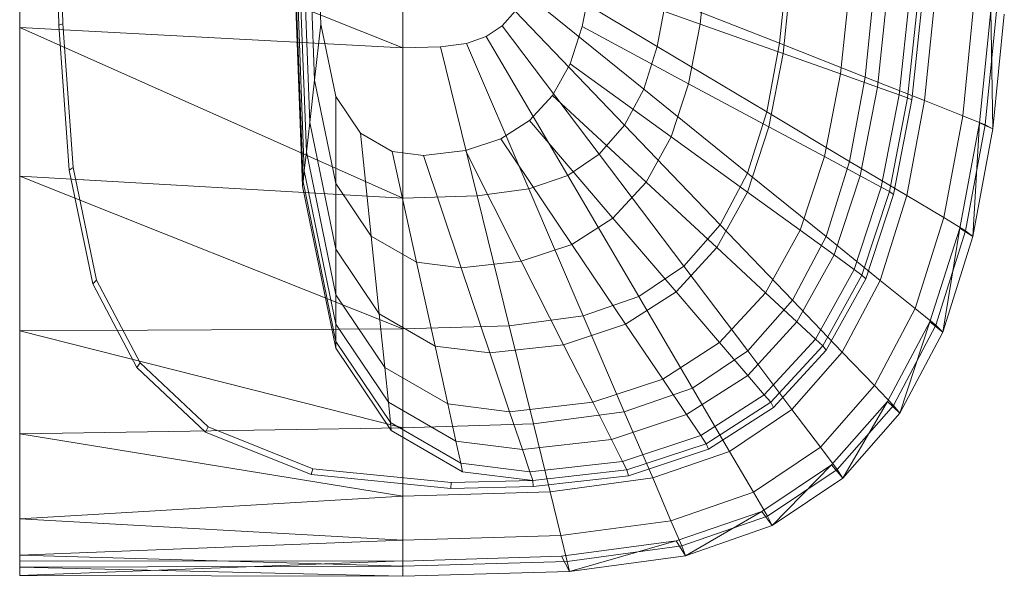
# Model space of a CAD drawing. Header units: metres. Extents: x 391.1 to 427.5, y 12.7 to 29.9.
# Tile 88 of 212: x 408.134 to 408.398, y 20.172 to 20.321. Entities that reach past the tile are written whole.
import ezdxf

# ---------------------------------------------------------------- set-up
doc = ezdxf.new("R2010")
doc.units = ezdxf.units.M
doc.layers.add('02_MOBILIARIO', color=7, linetype='Continuous', lineweight=18)
doc.layers.add('A-DETL-____-MBND', color=7, linetype='Continuous', lineweight=18)

# ---------------------------------------------------------------- blocks, each defined once
blk = doc.blocks.new('Family - Rentamans PS-1-153368-01_CLI_AIRE_PS1')
at = {"layer": 'A-DETL-____-MBND', "color": 253, "true_color": 0xaaaaaa}
for p, q in [((0, 0.36146), (0, 0.00406)), ((0, 0.18276), (0, 0.14702)), ((0, 0.18276), (0.10273, 0.14157)), ((0.01046, 0.14766), (0.00965, 0.18276)), ((0.01159, 0.14801), (0.01079, 0.18276)), ((0.07584, 0.10456), (0.07287, 0.18276)), ((0.07598, 0.10571), (0.07304, 0.18276)), ((0.07689, 0.11374), (0.07426, 0.18276)), ((0.07778, 0.12158), (0.07545, 0.18276)), ((0.07907, 0.13292), (0.07717, 0.18276)), ((0.08078, 0.14793), (0.07945, 0.18276)), ((0.10273, 0.18276), (0.10273, 0.14157)), ((0.07631, 0.10869), (0.074, 0.1695)), ((0.18425, 0.16511), (0.18245, 0.148)), ((0.17092, 0.14201), (0.13724, 0.16214)), ((0.2057, 0.16248), (0.20373, 0.14283)), ((0.20689, 0.1611), (0.20468, 0.14009)), ((0.15302, 0.15847), (0.15084, 0.14729)), ((0.18245, 0.148), (0.15302, 0.15847)), ((0.16731, 0.13056), (0.13541, 0.15634)), ((0.22254, 0.15832), (0.22004, 0.13463)), ((0.2267, 0.13374), (0.22913, 0.15787)), ((0.23263, 0.15653), (0.22995, 0.13111)), ((0.1733, 0.15486), (0.17092, 0.14201)), ((0.20373, 0.14283), (0.1733, 0.15486)), ((0.23859, 0.15548), (0.2358, 0.12902)), ((0.24088, 0.15507), (0.23806, 0.12822)), ((0.24205, 0.15479), (0.23919, 0.12768)), ((0.24258, 0.12746), (0.24532, 0.15469)), ((0.13282, 0.15143), (0.12937, 0.14751)), ((0.16218, 0.12086), (0.13282, 0.15143)), ((0.25282, 0.12342), (0.25575, 0.15263)), ((0.2573, 0.1215), (0.26035, 0.15166)), ((0.25887, 0.12102), (0.26192, 0.15141)), ((0.26089, 0.11987), (0.26035, 0.15166)), ((0.26089, 0.11987), (0.26398, 0.15065)), ((0.01159, 0.14801), (0.01046, 0.14766)), ((0.01437, 0.10952), (0.01159, 0.14801)), ((0.08078, 0.14793), (0.07907, 0.13292)), ((0.08473, 0.12861), (0.08078, 0.14793)), ((0.18245, 0.148), (0.17934, 0.13201)), ((0.20468, 0.14009), (0.18245, 0.148)), ((0, 0.14702), (0, 0.10722)), ((0.10273, 0.14157), (0, 0.14702)), ((0, 0.14702), (0.10273, 0.10137)), ((0.01327, 0.10879), (0.01046, 0.14766)), ((0.12937, 0.14751), (0.12509, 0.14464)), ((0.15537, 0.1131), (0.12937, 0.14751)), ((0.15084, 0.14729), (0.14756, 0.13732)), ((0.17934, 0.13201), (0.15084, 0.14729)), ((0.11983, 0.14281), (0.11281, 0.14187)), ((0.12509, 0.14464), (0.11983, 0.14281)), ((0.11983, 0.14281), (0.13653, 0.10383)), ((0.14692, 0.10743), (0.12509, 0.14464)), ((0.20373, 0.14283), (0.20031, 0.12445)), ((0.2267, 0.13374), (0.20373, 0.14283)), ((0.10273, 0.14157), (0.11281, 0.14187)), ((0.10273, 0.14157), (0.10273, 0.10137)), ((0.11281, 0.14187), (0.12264, 0.10196)), ((0.17092, 0.14201), (0.16731, 0.13056)), ((0.20031, 0.12445), (0.17092, 0.14201)), ((0.20468, 0.14009), (0.20086, 0.12046)), ((0.22004, 0.13463), (0.20468, 0.14009)), ((0.14756, 0.13732), (0.14288, 0.12888)), ((0.17464, 0.11773), (0.14756, 0.13732)), ((0.07907, 0.13292), (0.07778, 0.12158)), ((0.08473, 0.10527), (0.07907, 0.13292)), ((0.17934, 0.13201), (0.17464, 0.11773)), ((0.20086, 0.12046), (0.17934, 0.13201)), ((0.22004, 0.13463), (0.21574, 0.11248)), ((0.22995, 0.13111), (0.22004, 0.13463)), ((0.22251, 0.11118), (0.2267, 0.13374)), ((0.24258, 0.12746), (0.2267, 0.13374)), ((0.16731, 0.13056), (0.16218, 0.12086)), ((0.19515, 0.10805), (0.16731, 0.13056)), ((0.22995, 0.13111), (0.22533, 0.10733)), ((0.22995, 0.13111), (0.2358, 0.12902)), ((0.09137, 0.11877), (0.08473, 0.12861)), ((0.08473, 0.12861), (0.08473, 0.10527)), ((0.14288, 0.12888), (0.13667, 0.12213)), ((0.16795, 0.10565), (0.14288, 0.12888)), ((0.2358, 0.12902), (0.23099, 0.1043)), ((0.23806, 0.12822), (0.23317, 0.10312)), ((0.23919, 0.12768), (0.23426, 0.10233)), ((0.2358, 0.12902), (0.23806, 0.12822)), ((0.23785, 0.10202), (0.24258, 0.12746)), ((0.23806, 0.12822), (0.23919, 0.12768)), ((0.25282, 0.12342), (0.24258, 0.12746)), ((0.20031, 0.12445), (0.19515, 0.10805)), ((0.22251, 0.11118), (0.20031, 0.12445)), ((0.07778, 0.12158), (0.07689, 0.11374)), ((0.08473, 0.08764), (0.07778, 0.12158)), ((0.13667, 0.12213), (0.12897, 0.11719)), ((0.13667, 0.12213), (0.15906, 0.09599)), ((0.24775, 0.09611), (0.25282, 0.12342)), ((0.25202, 0.0933), (0.2573, 0.1215)), ((0.25887, 0.12102), (0.25282, 0.12342)), ((0.25554, 0.09109), (0.2573, 0.1215)), ((0.2573, 0.1215), (0.26089, 0.11987)), ((0.16218, 0.12086), (0.15537, 0.1131)), ((0.18781, 0.09417), (0.16218, 0.12086)), ((0.20086, 0.12046), (0.19509, 0.10294)), ((0.21574, 0.11248), (0.20086, 0.12046)), ((0.25359, 0.09261), (0.25887, 0.12102)), ((0.25554, 0.09109), (0.26089, 0.11987)), ((0.26089, 0.11987), (0.25887, 0.12102)), ((0.09989, 0.11385), (0.09137, 0.11877)), ((0.09137, 0.11877), (0.09423, 0.09119)), ((0.12897, 0.11719), (0.1195, 0.11406)), ((0.12897, 0.11719), (0.14804, 0.08893)), ((0.17464, 0.11773), (0.16795, 0.10565)), ((0.19509, 0.10294), (0.17464, 0.11773)), ((0.07689, 0.11374), (0.07631, 0.10869)), ((0.08473, 0.07545), (0.07689, 0.11374)), ((0.10826, 0.11279), (0.09989, 0.11385)), ((0.09989, 0.11385), (0.10642, 0.08414)), ((0.1195, 0.11406), (0.10826, 0.11279)), ((0.1195, 0.11406), (0.13449, 0.08444)), ((0.10826, 0.11279), (0.1184, 0.08263)), ((0.15536, 0.1131), (0.14692, 0.10743)), ((0.17806, 0.08308), (0.15536, 0.1131)), ((0.21574, 0.11248), (0.20923, 0.09272)), ((0.22533, 0.10733), (0.21574, 0.11248)), ((0.21618, 0.09106), (0.22251, 0.11118)), ((0.23785, 0.10202), (0.22251, 0.11118)), ((0.01437, 0.10952), (0.01327, 0.10879)), ((0.01958, 0.07835), (0.01327, 0.10879)), ((0.02062, 0.07939), (0.01437, 0.10952)), ((0.07631, 0.10869), (0.07598, 0.1057)), ((0.08473, 0.0676), (0.07631, 0.10869)), ((0, 0.10722), (0, 0.06579)), ((0.10273, 0.10137), (0, 0.10722)), ((0, 0.10722), (0.10273, 0.06628)), ((0.07598, 0.10571), (0.07584, 0.10456)), ((0.08473, 0.06296), (0.07598, 0.1057)), ((0.14692, 0.10743), (0.13653, 0.10383)), ((0.14692, 0.10743), (0.16597, 0.07496)), ((0.16795, 0.10565), (0.15906, 0.09599)), ((0.18688, 0.08811), (0.16795, 0.10565)), ((0.19515, 0.10805), (0.18781, 0.09417)), ((0.21618, 0.09106), (0.19515, 0.10805)), ((0.22533, 0.10733), (0.21834, 0.08613)), ((0.23099, 0.1043), (0.22533, 0.10733)), ((0.08473, 0.06117), (0.07584, 0.10456)), ((0.09423, 0.09119), (0.08473, 0.10527)), ((0.08473, 0.10527), (0.08473, 0.08764)), ((0.13653, 0.10383), (0.12264, 0.10196)), ((0.13653, 0.10383), (0.1511, 0.06981)), ((0.23099, 0.1043), (0.22372, 0.08223)), ((0.23317, 0.10312), (0.2258, 0.08073)), ((0.23099, 0.10429), (0.23317, 0.10312)), ((0.23317, 0.10312), (0.23426, 0.10233)), ((0.12264, 0.10196), (0.10273, 0.10137)), ((0.10273, 0.10137), (0.10273, 0.06628)), ((0.12264, 0.10196), (0.13123, 0.06713)), ((0.19509, 0.10294), (0.18688, 0.08811)), ((0.20923, 0.09272), (0.19509, 0.10294)), ((0.23426, 0.10233), (0.22681, 0.07971)), ((0.23071, 0.07931), (0.23785, 0.10202)), ((0.24775, 0.09611), (0.23785, 0.10202)), ((0.15906, 0.09599), (0.14804, 0.08893)), ((0.15906, 0.09599), (0.17596, 0.07625)), ((0.24008, 0.07174), (0.24775, 0.09611)), ((0.25359, 0.09261), (0.24775, 0.09611)), ((0.18781, 0.09417), (0.17806, 0.08308)), ((0.20717, 0.07402), (0.18781, 0.09417)), ((0.20923, 0.09272), (0.19996, 0.07599)), ((0.21834, 0.08613), (0.20923, 0.09272)), ((0.24405, 0.06815), (0.25202, 0.0933)), ((0.24562, 0.06727), (0.25359, 0.09261)), ((0.24746, 0.06542), (0.25202, 0.0933)), ((0.25202, 0.0933), (0.25554, 0.09109)), ((0.25554, 0.09109), (0.25359, 0.09261)), ((0.10642, 0.08414), (0.09423, 0.09119)), ((0.09423, 0.09119), (0.09638, 0.07036)), ((0.20717, 0.07402), (0.21618, 0.09106)), ((0.23071, 0.07931), (0.21618, 0.09106)), ((0.24746, 0.06542), (0.25554, 0.09109)), ((0.09638, 0.07036), (0.08473, 0.08764)), ((0.08473, 0.08764), (0.08473, 0.07545)), ((0.14804, 0.08893), (0.13449, 0.08444)), ((0.14804, 0.08893), (0.16244, 0.06758)), ((0.18688, 0.08811), (0.17596, 0.07625)), ((0.19996, 0.07599), (0.18688, 0.08811)), ((0.21834, 0.08613), (0.20839, 0.06817)), ((0.22372, 0.08223), (0.21834, 0.08613)), ((0.1184, 0.08263), (0.10642, 0.08414)), ((0.10642, 0.08414), (0.11135, 0.0617)), ((0.13449, 0.08444), (0.1184, 0.08263)), ((0.1184, 0.08263), (0.12606, 0.05985)), ((0.13449, 0.08444), (0.14581, 0.06207)), ((0.17806, 0.08308), (0.16597, 0.07496)), ((0.19519, 0.0604), (0.17806, 0.08308)), ((0.22372, 0.08223), (0.21338, 0.06355)), ((0.2258, 0.08073), (0.22372, 0.08223)), ((0.02062, 0.07939), (0.01958, 0.07835)), ((0.03228, 0.05718), (0.02062, 0.07939)), ((0.2258, 0.08073), (0.2153, 0.06177)), ((0.22681, 0.07971), (0.21621, 0.06056)), ((0.22054, 0.06009), (0.23071, 0.07931)), ((0.2258, 0.08073), (0.22681, 0.07971)), ((0.24008, 0.07174), (0.23071, 0.07931)), ((0.03136, 0.05592), (0.01958, 0.07835)), ((0.09788, 0.05596), (0.08473, 0.07545)), ((0.08473, 0.07545), (0.08473, 0.0676)), ((0.16597, 0.07496), (0.1511, 0.06981)), ((0.17596, 0.07625), (0.16244, 0.06758)), ((0.16597, 0.07496), (0.18036, 0.05043)), ((0.17596, 0.07625), (0.18765, 0.06261)), ((0.19996, 0.07599), (0.18765, 0.06261)), ((0.19519, 0.0604), (0.20717, 0.07402)), ((0.20839, 0.06817), (0.19996, 0.07599)), ((0.22054, 0.06009), (0.20717, 0.07402)), ((0.22917, 0.05111), (0.24008, 0.07174)), ((0.24562, 0.06727), (0.24008, 0.07174)), ((0.11135, 0.0617), (0.09638, 0.07036)), ((0.09638, 0.07036), (0.09788, 0.05596)), ((0.1511, 0.06981), (0.13123, 0.06713)), ((0.1511, 0.06981), (0.1621, 0.04411)), ((0.10273, 0.06628), (0, 0.06579)), ((0.08473, 0.06296), (0.08473, 0.0676)), ((0.09884, 0.04668), (0.08473, 0.0676)), ((0.13123, 0.06713), (0.10273, 0.06628)), ((0.10273, 0.06628), (0.10273, 0.03978)), ((0.13123, 0.06713), (0.13772, 0.04082)), ((0.16244, 0.06758), (0.14581, 0.06207)), ((0.16244, 0.06758), (0.17239, 0.05283)), ((0.20839, 0.06817), (0.19518, 0.05382)), ((0.21338, 0.06355), (0.20839, 0.06817)), ((0.2327, 0.04685), (0.24405, 0.06815)), ((0.23426, 0.04581), (0.24562, 0.06727)), ((0.23596, 0.04368), (0.24405, 0.06815)), ((0.24405, 0.06815), (0.24746, 0.06542)), ((0.24562, 0.06727), (0.24746, 0.06542)), ((0, 0.06579), (0, 0.03818)), ((0, 0.06579), (0.10273, 0.03978)), ((0.21338, 0.06355), (0.19963, 0.04862)), ((0.2153, 0.06177), (0.21338, 0.06355)), ((0.23596, 0.04368), (0.24746, 0.06542)), ((0.08473, 0.06117), (0.08473, 0.06296)), ((0.09941, 0.0412), (0.08473, 0.06296)), ((0.09963, 0.03908), (0.08473, 0.06117)), ((0.12606, 0.05985), (0.11135, 0.0617)), ((0.11135, 0.0617), (0.11476, 0.0462)), ((0.14581, 0.06207), (0.12606, 0.05985)), ((0.14581, 0.06207), (0.15363, 0.04662)), ((0.18765, 0.06261), (0.17239, 0.05283)), ((0.18765, 0.06261), (0.19518, 0.05382)), ((0.2153, 0.06177), (0.20135, 0.04662)), ((0.21621, 0.06056), (0.2153, 0.06177)), ((0.12606, 0.05985), (0.13135, 0.04411)), ((0.18036, 0.05043), (0.19519, 0.0604)), ((0.20704, 0.04473), (0.19519, 0.0604)), ((0.21621, 0.06056), (0.20212, 0.04526)), ((0.20704, 0.04473), (0.22054, 0.06009)), ((0.22917, 0.05111), (0.22054, 0.06009)), ((0.03228, 0.05718), (0.03136, 0.05592)), ((0.04977, 0.03861), (0.03136, 0.05592)), ((0.05051, 0.04004), (0.03228, 0.05718)), ((0.11476, 0.0462), (0.09788, 0.05596)), ((0.09788, 0.05596), (0.09884, 0.04668)), ((0.17239, 0.05283), (0.15363, 0.04662)), ((0.17239, 0.05283), (0.17881, 0.04332)), ((0.19518, 0.05382), (0.17881, 0.04332)), ((0.19518, 0.05382), (0.19963, 0.04862)), ((0.18036, 0.05043), (0.1621, 0.04411)), ((0.18036, 0.05043), (0.1903, 0.03348)), ((0.21467, 0.03462), (0.22917, 0.05111)), ((0.22917, 0.05111), (0.23426, 0.04581)), ((0.19963, 0.04862), (0.1826, 0.0377)), ((0.19963, 0.04862), (0.20135, 0.04662)), ((0.11696, 0.0362), (0.09884, 0.04668)), ((0.09884, 0.04668), (0.09941, 0.0412)), ((0.13135, 0.04411), (0.11476, 0.0462)), ((0.11476, 0.0462), (0.11696, 0.0362)), ((0.15363, 0.04662), (0.13135, 0.04411)), ((0.15363, 0.04662), (0.15867, 0.03665)), ((0.20135, 0.04662), (0.18406, 0.03553)), ((0.20212, 0.04526), (0.18466, 0.03406)), ((0.20135, 0.04662), (0.20212, 0.04526)), ((0.21762, 0.02983), (0.2327, 0.04685)), ((0.21918, 0.02865), (0.23426, 0.04581)), ((0.22069, 0.0263), (0.2327, 0.04685)), ((0.2327, 0.04685), (0.23596, 0.04368)), ((0.23426, 0.04581), (0.23596, 0.04368)), ((0.13135, 0.04411), (0.13476, 0.03396)), ((0.1621, 0.04411), (0.13772, 0.04082)), ((0.17881, 0.04332), (0.15867, 0.03665)), ((0.1621, 0.04411), (0.16971, 0.02635)), ((0.17881, 0.04332), (0.1826, 0.0377)), ((0.1903, 0.03348), (0.20704, 0.04473)), ((0.20704, 0.04473), (0.21467, 0.03462)), ((0.22069, 0.0263), (0.23596, 0.04368)), ((0.10273, 0.03978), (0, 0.03818)), ((0.05051, 0.04004), (0.04977, 0.03861)), ((0.07861, 0.02883), (0.05051, 0.04004)), ((0.11825, 0.0303), (0.09941, 0.0412)), ((0.09941, 0.0412), (0.09963, 0.03908)), ((0.13772, 0.04082), (0.10273, 0.03978)), ((0.10273, 0.03978), (0.10273, 0.02147)), ((0.13772, 0.04082), (0.1422, 0.02264)), ((0, 0.03818), (0, 0.01543)), ((0, 0.03818), (0.10273, 0.02147)), ((0.07816, 0.02729), (0.04977, 0.03861)), ((0.11875, 0.02802), (0.09963, 0.03908)), ((0.1826, 0.0377), (0.16165, 0.03076)), ((0.1826, 0.0377), (0.18406, 0.03553)), ((0.13476, 0.03396), (0.11696, 0.0362)), ((0.11696, 0.0362), (0.11825, 0.0303)), ((0.15867, 0.03665), (0.13476, 0.03396)), ((0.15867, 0.03665), (0.16165, 0.03076)), ((0.18406, 0.03553), (0.1628, 0.0285)), ((0.18406, 0.03553), (0.18466, 0.03406)), ((0.19671, 0.02256), (0.21467, 0.03462)), ((0.21467, 0.03462), (0.21918, 0.02865)), ((0.13476, 0.03396), (0.13678, 0.02796)), ((0.18466, 0.03406), (0.16318, 0.02695)), ((0.16971, 0.02635), (0.1903, 0.03348)), ((0.1903, 0.03348), (0.19671, 0.02256)), ((0.13678, 0.02796), (0.11825, 0.0303)), ((0.11825, 0.0303), (0.11875, 0.02802)), ((0.16165, 0.03076), (0.13678, 0.02796)), ((0.16165, 0.03076), (0.1628, 0.0285)), ((0.19894, 0.01737), (0.21762, 0.02983)), ((0.20176, 0.01359), (0.21762, 0.02983)), ((0.21762, 0.02983), (0.22069, 0.0263)), ((0.07861, 0.02883), (0.07816, 0.02729)), ((0.11557, 0.02353), (0.07816, 0.02729)), ((0.11566, 0.02511), (0.07861, 0.02883)), ((0.13755, 0.02565), (0.11875, 0.02802)), ((0.13678, 0.02796), (0.13755, 0.02565)), ((0.1628, 0.0285), (0.13755, 0.02565)), ((0.16318, 0.02695), (0.13769, 0.02408)), ((0.1628, 0.0285), (0.16318, 0.02695)), ((0.2005, 0.0161), (0.21918, 0.02865)), ((0.21918, 0.02865), (0.22069, 0.0263)), ((0.11566, 0.02511), (0.11557, 0.02353)), ((0.13769, 0.02408), (0.11557, 0.02353)), ((0.13755, 0.02565), (0.11566, 0.02511)), ((0.13755, 0.02565), (0.13769, 0.02408)), ((0.16971, 0.02635), (0.1422, 0.02264)), ((0.16971, 0.02635), (0.17461, 0.0149)), ((0.20176, 0.01359), (0.22069, 0.0263)), ((0.10273, 0.02147), (0, 0.01543)), ((0.1422, 0.02264), (0.10273, 0.02147)), ((0.10273, 0.02147), (0.10273, 0.00966)), ((0.1422, 0.02264), (0.14508, 0.01092)), ((0.17461, 0.0149), (0.19671, 0.02256)), ((0.19671, 0.02256), (0.2005, 0.0161)), ((0.17596, 0.00947), (0.19894, 0.01737)), ((0.17751, 0.00814), (0.2005, 0.0161)), ((0.17848, 0.00552), (0.19894, 0.01737)), ((0.19894, 0.01737), (0.20176, 0.01359)), ((0.2005, 0.0161), (0.20176, 0.01359)), ((0, 0.01543), (0, 0.00569)), ((0, 0.01543), (0.10273, 0.00966)), ((0.14508, 0.01092), (0.17461, 0.0149)), ((0.17461, 0.0149), (0.17751, 0.00814)), ((0.17848, 0.00552), (0.20176, 0.01359)), ((0.14508, 0.01092), (0.10273, 0.00966)), ((0.14508, 0.01092), (0.14679, 0.004)), ((0.10273, 0.00966), (0, 0.00569)), ((0.10273, 0.00966), (0.10273, 0.00269)), ((0.14525, 0.00536), (0.17596, 0.00947)), ((0.14679, 0.004), (0.17751, 0.00814)), ((0.14736, 0.00133), (0.17596, 0.00947)), ((0.17596, 0.00947), (0.17848, 0.00552)), ((0.17751, 0.00814), (0.17848, 0.00552)), ((0, 0.00569), (0, 0.00244)), ((0, 0.00569), (0.10273, 0.00269)), ((0.10273, 0.0041), (0.14525, 0.00536)), ((0.14736, 0.00133), (0.14525, 0.00536)), ((0.14736, 0.00133), (0.17848, 0.00552)), ((0, 0.00406), (0.10273, 0.00411)), ((0, 0.00026), (0.10273, 0.00411)), ((0, 0.00026), (0, 0.00406)), ((0.10273, 0.00269), (0, 0.00244)), ((0.10273, 0.0041), (0.10273, 0)), ((0.10273, 0.00269), (0.14679, 0.004)), ((0.10273, 0.00269), (0.10273, 0)), ((0.14679, 0.004), (0.14736, 0.00133)), ((0, 0.00244), (0, 0.00026)), ((0, 0.00244), (0.10273, 0)), ((0, 0.00026), (0.10273, 0)), ((0.10273, 0), (0.14736, 0.00133))]:
    blk.add_line(p, q, dxfattribs=at)
blk = doc.blocks.new('LONDR55-XX_ZZ-ARQ-CAA-M3D-Londres55_ifc-1-01_CLI_AIRE_PS1')
at = {"layer": '02_MOBILIARIO', "color": 253, "lineweight": 18, "true_color": 0xaaaaaa}
blk.add_blockref('Family - Rentamans PS-1-153368-01_CLI_AIRE_PS1', (408.13411, 20.17187), dxfattribs=at)

msp = doc.modelspace()

# ---------------------------------------------------------------- block references
at = {"lineweight": 5}
msp.add_blockref('LONDR55-XX_ZZ-ARQ-CAA-M3D-Londres55_ifc-1-01_CLI_AIRE_PS1', (0, 0), dxfattribs=at)

doc.saveas('drawing.dxf')
